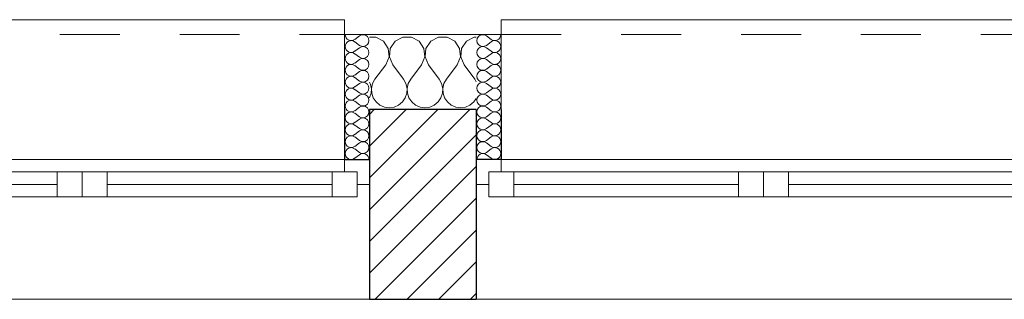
# Model space of a CAD drawing. Header units: millimetres. Extents: x 27262 to 215252, y 16288 to 306312.
# Tile 20 of 76: x 120553 to 122031, y 182133 to 182553. Entities that reach past the tile are written whole.
import ezdxf

# ---------------------------------------------------------------- set-up
doc = ezdxf.new("R2010")
doc.units = ezdxf.units.MM
doc.linetypes.add('Przerywana', pattern=[240, 120, -120])
doc.layers.add('KR_INW', color=252, linetype='Continuous')
doc.layers.add('Okna ArchiCADa', color=252, linetype='Continuous')
for name, color, linetype, lineweight in [('KR_INW_Nr_pióra__101', 252, 'Continuous', 5), ('KR_INW_Nr_pióra__102', 252, 'Continuous', 5), ('KR_INW_Nr_pióra__27', 252, 'Continuous', 25), ('KR_INW_Nr_pióra__47', 252, 'Continuous', 15), ('Okna ArchiCADa_Nr_pióra__1', 252, 'Continuous', 13), ('Okna ArchiCADa_Nr_pióra__27', 252, 'Continuous', 25)]:
    doc.layers.add(name, color=color, linetype=linetype, lineweight=lineweight)

# ---------------------------------------------------------------- blocks, each defined once
blk = doc.blocks.new('*X114')
at = {"layer": 'KR_INW_Nr_pióra__102', "linetype": 'Continuous'}
for p, q in [((181758.7, 121670.9), (181746.2, 121670.9)), ((181774, 121662.7), (181758.7, 121670.9)), ((181783.7, 121648.2), (181774, 121662.7)), ((181797.4, 121662.7), (181787.8, 121648.2)), ((181812.7, 121670.9), (181797.4, 121662.7)), ((181830.1, 121670.9), (181812.7, 121670.9)), ((181845.5, 121662.7), (181830.1, 121670.9)), ((181855.1, 121648.2), (181845.5, 121662.7)), ((181868.8, 121662.7), (181859.2, 121648.2)), ((181884.2, 121670.9), (181868.8, 121662.7)), ((181901.6, 121670.9), (181884.2, 121670.9)), ((181916.9, 121662.7), (181901.6, 121670.9)), ((181926.5, 121648.2), (181916.9, 121662.7)), ((181940.3, 121662.7), (181930.6, 121648.2)), ((181955.6, 121670.9), (181940.3, 121662.7)), ((181959.9, 121670.9), (181955.6, 121670.9)), ((181785.3, 121630.9), (181783.7, 121648.2)), ((181787.8, 121648.2), (181786.1, 121630.9)), ((181856.7, 121630.9), (181855.1, 121648.2)), ((181859.2, 121648.2), (181857.6, 121630.9)), ((181928.2, 121630.9), (181926.5, 121648.2)), ((181930.6, 121648.2), (181929, 121630.9)), ((181778.6, 121614.9), (181785.3, 121630.9)), ((181786.1, 121630.9), (181792.9, 121614.9)), ((181850, 121614.9), (181856.7, 121630.9)), ((181857.6, 121630.9), (181864.3, 121614.9)), ((181921.4, 121614.9), (181928.2, 121630.9)), ((181929, 121630.9), (181935.7, 121614.9)), ((181778.6, 121614.9), (181757.1, 121586.3)), ((181792.9, 121614.9), (181814.3, 121586.3)), ((181850, 121614.9), (181828.6, 121586.3)), ((181864.3, 121614.9), (181885.7, 121586.3)), ((181921.4, 121614.9), (181900, 121586.3)), ((181935.7, 121614.9), (181957.1, 121586.3)), ((181757.1, 121586.3), (181752.4, 121577.7)), ((181819.1, 121577.7), (181814.3, 121586.3)), ((181828.6, 121586.3), (181823.8, 121577.7)), ((181890.5, 121577.7), (181885.7, 121586.3)), ((181900, 121586.3), (181895.2, 121577.7)), ((181959.9, 121581.3), (181957.1, 121586.3)), ((181747.6, 121577.7), (181746.2, 121580.2)), ((181749.9, 121568.1), (181747.6, 121577.7)), ((181749.4, 121558.2), (181749.9, 121568.1)), ((181752.4, 121577.7), (181750.1, 121568.1)), ((181750.1, 121568.1), (181750.6, 121558.2)), ((181821.3, 121568.1), (181819.1, 121577.7)), ((181820.8, 121558.2), (181821.3, 121568.1)), ((181823.8, 121577.7), (181821.6, 121568.1)), ((181821.6, 121568.1), (181822.1, 121558.2)), ((181892.7, 121568.1), (181890.5, 121577.7)), ((181892.2, 121558.2), (181892.7, 121568.1)), ((181895.2, 121577.7), (181893, 121568.1)), ((181893, 121568.1), (181893.5, 121558.2)), ((181746.2, 121548.9), (181749.4, 121558.2)), ((181750.6, 121558.2), (181753.8, 121548.9)), ((181753.8, 121548.9), (181759.4, 121540.8)), ((181812.1, 121540.8), (181817.7, 121548.9)), ((181817.7, 121548.9), (181820.8, 121558.2)), ((181822.1, 121558.2), (181825.2, 121548.9)), ((181825.2, 121548.9), (181830.8, 121540.8)), ((181883.5, 121540.8), (181889.1, 121548.9)), ((181889.1, 121548.9), (181892.2, 121558.2)), ((181893.5, 121558.2), (181896.6, 121548.9)), ((181896.6, 121548.9), (181902.2, 121540.8)), ((181954.9, 121540.8), (181959.9, 121548)), ((181759.4, 121540.8), (181766.9, 121534.5)), ((181766.9, 121534.5), (181776, 121530.5)), ((181776, 121530.5), (181785.7, 121529.2)), ((181785.7, 121529.2), (181795.5, 121530.5)), ((181795.5, 121530.5), (181804.5, 121534.5)), ((181804.5, 121534.5), (181812.1, 121540.8)), ((181830.8, 121540.8), (181838.4, 121534.5)), ((181838.4, 121534.5), (181847.4, 121530.5)), ((181847.4, 121530.5), (181857.1, 121529.2)), ((181857.1, 121529.2), (181866.9, 121530.5)), ((181866.9, 121530.5), (181875.9, 121534.5)), ((181875.9, 121534.5), (181883.5, 121540.8)), ((181902.2, 121540.8), (181909.8, 121534.5)), ((181909.8, 121534.5), (181918.8, 121530.5)), ((181918.8, 121530.5), (181928.6, 121529.2)), ((181928.6, 121529.2), (181938.3, 121530.5)), ((181938.3, 121530.5), (181947.3, 121534.5)), ((181947.3, 121534.5), (181954.9, 121540.8))]:
    blk.add_line(p, q, dxfattribs=at)
blk = doc.blocks.new('*X170')
at = {"layer": 'KR_INW_Nr_pióra__102', "linetype": 'Continuous'}
for p, q in [((181980.1, 121673.2), (181989.7, 121666.1)), ((181980.1, 121654.2), (181989.7, 121661.3)), ((181980.1, 121649.4), (181989.7, 121642.3)), ((181980.1, 121630.4), (181989.7, 121637.5)), ((181980.1, 121625.6), (181989.7, 121618.5)), ((181980.1, 121606.5), (181989.7, 121613.7)), ((181980.1, 121601.8), (181989.7, 121594.6)), ((181980.1, 121582.7), (181989.7, 121589.9)), ((181980.1, 121578), (181989.7, 121570.8)), ((181980.1, 121558.9), (181989.7, 121566.1)), ((181980.1, 121554.2), (181989.7, 121547)), ((181980.1, 121535.1), (181989.7, 121542.3)), ((181980.1, 121530.4), (181989.7, 121523.2)), ((181980.1, 121511.3), (181989.7, 121518.5)), ((181980.1, 121506.5), (181989.7, 121499.4)), ((181980.1, 121487.5), (181989.7, 121494.6)), ((181980.1, 121482.7), (181989.7, 121475.6)), ((181980.1, 121463.7), (181989.7, 121470.8)), ((181980.1, 121458.9), (181989.7, 121451.8)), ((181980.1, 121439.9), (181989.7, 121447)), ((181980.1, 121435.1), (181989.7, 121428))]:
    blk.add_line(p, q, dxfattribs=at)
for centre, start, end in [((181973, 121663.7), 53.1301, 306.8699), ((181996.8, 121675.6), 233.1301, 0), ((181996.8, 121651.8), 0, 126.8699), ((181973, 121639.9), 53.1301, 306.8699), ((181996.8, 121651.8), 233.1301, 0), ((181973, 121616.1), 53.1301, 306.8699), ((181996.8, 121628), 0, 126.8699), ((181996.8, 121628), 233.1301, 0), ((181973, 121592.3), 53.1301, 306.8699), ((181996.8, 121604.2), 0, 126.8699), ((181996.8, 121604.2), 233.1301, 0), ((181996.8, 121580.4), 0, 126.8699), ((181973, 121568.5), 53.1301, 306.8699), ((181996.8, 121580.4), 233.1301, 0), ((181996.8, 121556.5), 0, 126.8699), ((181973, 121544.6), 53.1301, 306.8699), ((181996.8, 121556.5), 233.1301, 0), ((181996.8, 121532.7), 0, 126.8699), ((181973, 121520.8), 53.1301, 306.8699), ((181996.8, 121532.7), 233.1301, 0), ((181973, 121497), 53.1301, 306.8699), ((181996.8, 121508.9), 0, 126.8699), ((181996.8, 121508.9), 233.1301, 0), ((181973, 121473.2), 53.1301, 306.8699), ((181996.8, 121485.1), 0, 126.8699), ((181996.8, 121485.1), 233.1301, 0), ((181996.8, 121461.3), 0, 126.8699), ((181973, 121449.4), 53.1301, 306.8699), ((181996.8, 121461.3), 233.1301, 0), ((181996.8, 121437.5), 0, 126.8699), ((181973, 121425.6), 53.1301, 180), ((181996.8, 121437.5), 233.1301, 0)]:
    blk.add_arc(centre, 11.9, start, end, dxfattribs=at)
blk = doc.blocks.new('*X173')
at = {"layer": 'KR_INW_Nr_pióra__102', "linetype": 'Continuous'}
for p, q in [((181726, 121673.2), (181716.5, 121666.1)), ((181726, 121654.2), (181716.5, 121661.3)), ((181726, 121649.4), (181716.5, 121642.3)), ((181726, 121630.4), (181716.5, 121637.5)), ((181726, 121625.6), (181716.5, 121618.5)), ((181726, 121606.5), (181716.5, 121613.7)), ((181726, 121601.8), (181716.5, 121594.6)), ((181726, 121582.7), (181716.5, 121589.9)), ((181726, 121578), (181716.5, 121570.8)), ((181726, 121558.9), (181716.5, 121566.1)), ((181726, 121554.2), (181716.5, 121547)), ((181726, 121535.1), (181716.5, 121542.3)), ((181726, 121530.4), (181716.5, 121523.2)), ((181726, 121511.3), (181716.5, 121518.5)), ((181726, 121506.5), (181716.5, 121499.4)), ((181726, 121487.5), (181716.5, 121494.6)), ((181726, 121482.7), (181716.5, 121475.6)), ((181726, 121463.7), (181716.5, 121470.8)), ((181726, 121458.9), (181716.5, 121451.8)), ((181726, 121439.9), (181716.5, 121447)), ((181726, 121435.1), (181716.5, 121428))]:
    blk.add_line(p, q, dxfattribs=at)
for centre, start, end in [((181709.3, 121675.6), 180, 306.8699), ((181709.3, 121651.8), 53.1301, 180), ((181733.1, 121663.7), 233.1301, 126.8699), ((181709.3, 121651.8), 180, 306.8699), ((181733.1, 121639.9), 233.1301, 126.8699), ((181709.3, 121628), 53.1301, 180), ((181709.3, 121628), 180, 306.8699), ((181733.1, 121616.1), 233.1301, 126.8699), ((181709.3, 121604.2), 53.1301, 180), ((181709.3, 121604.2), 180, 306.8699), ((181733.1, 121592.3), 233.1301, 126.8699), ((181709.3, 121580.4), 53.1301, 180), ((181709.3, 121580.4), 180, 306.8699), ((181709.3, 121556.5), 53.1301, 180), ((181733.1, 121568.5), 233.1301, 126.8699), ((181709.3, 121556.5), 180, 306.8699), ((181709.3, 121532.7), 53.1301, 180), ((181733.1, 121544.6), 233.1301, 126.8699), ((181709.3, 121532.7), 180, 306.8699), ((181733.1, 121520.8), 233.1301, 126.8699), ((181709.3, 121508.9), 53.1301, 180), ((181709.3, 121508.9), 180, 306.8699), ((181733.1, 121497), 233.1301, 126.8699), ((181709.3, 121485.1), 53.1301, 180), ((181709.3, 121485.1), 180, 306.8699), ((181733.1, 121473.2), 233.1301, 126.8699), ((181709.3, 121461.3), 53.1301, 180), ((181709.3, 121461.3), 180, 306.8699), ((181709.3, 121437.5), 53.1301, 180), ((181733.1, 121449.4), 233.1301, 126.8699), ((181709.3, 121437.5), 180, 306.8699), ((181733.1, 121425.6), 0, 126.8699)]:
    blk.add_arc(centre, 11.9, start, end, dxfattribs=at)
blk = doc.blocks.new('Okno dwuskrzydłowe 19_5')
at = {"layer": 'Okna ArchiCADa_Nr_pióra__1', "linetype": 'Continuous'}
for p, q in [((-575, 230), (575, 230)), ((-550, 25), (-500, 25)), ((-550, -25), (-550, 25)), ((-500, 25), (-50, 25)), ((-500, 25), (-500, -25)), ((-500, 25), (-50, 25)), ((-50, -25), (-50, 25)), ((-50, 25), (0, 25)), ((0, 25), (0, -25)), ((0, 25), (50, 25)), ((0, -25), (0, 25)), ((50, 25), (500, 25)), ((50, 25), (50, -25)), ((50, 25), (500, 25)), ((500, -25), (500, 25)), ((500, 25), (550, 25)), ((550, 25), (550, -25)), ((-575, 0), (-550, 0)), ((-550, 0), (-550, -25)), ((-500, 0), (-50, 0)), ((50, 0), (500, 0)), ((550, -25), (550, 0)), ((550, 0), (575, 0)), ((-550, -25), (-525, -25)), ((-500, -25), (-550, -25)), ((-525, -25), (-525, -50)), ((-50, -25), (-500, -25)), ((0, -25), (-50, -25)), ((50, -25), (0, -25)), ((500, -25), (50, -25)), ((550, -25), (500, -25)), ((525, -50), (525, -25)), ((525, -25), (550, -25)), ((-525, -50), (-575, -50)), ((0, -50), (-525, -50)), ((525, -50), (0, -50)), ((575, -50), (525, -50)), ((-525, -300), (-525, -330)), ((525, -330), (525, -300)), ((-525, -330), (525, -330))]:
    blk.add_line(p, q, dxfattribs=at)
at = {"layer": 'Okna ArchiCADa_Nr_pióra__1', "linetype": 'Przerywana'}
blk.add_line((-525, -300), (525, -300), dxfattribs=at)
at = {"layer": 'Okna ArchiCADa_Nr_pióra__27', "linetype": 'Continuous'}
for p, q in [((-575, -50), (-575, 0)), ((575, -50), (575, 0)), ((-525, -50), (-575, -50)), ((525, -50), (575, -50))]:
    blk.add_line(p, q, dxfattribs=at)
blk = doc.blocks.new('Ściana_2', base_point=(179075.1, 121675.6))
at = {"layer": 'KR_INW_Nr_pióra__101', "linetype": 'Continuous'}
h = blk.add_hatch(dxfattribs=at)
h.set_pattern_fill('CEGŁA_LICÓWKA', color=256, style=0, pattern_type=2)
h.set_pattern_definition([(45, (0, 0), (-31.819804, 31.819804), [])])
h.paths.add_polyline_path([(181746.2, 121145.6), (181959.9, 121145.6), (181959.9, 121375.6), (181959.9, 121425.6), (181959.9, 121525.6), (181746.2, 121525.6), (181746.2, 121425.6), (181746.2, 121375.6)])
at = {"layer": 'KR_INW_Nr_pióra__27', "linetype": 'Continuous'}
for p, q in [((181696.2, 121525.6), (181696.2, 121425.6)), ((181959.9, 121525.6), (181746.2, 121525.6)), ((181746.2, 121525.6), (181746.2, 121425.6)), ((181959.9, 121525.6), (181959.9, 121425.6)), ((182009.9, 121525.6), (182009.9, 121425.6)), ((181696.2, 121425.6), (181746.2, 121425.6)), ((181746.2, 121425.6), (181746.2, 121375.6)), ((182009.9, 121425.6), (181959.9, 121425.6)), ((181959.9, 121425.6), (181959.9, 121375.6)), ((181746.2, 121375.6), (181746.2, 121145.6)), ((181959.9, 121375.6), (181959.9, 121145.6))]:
    blk.add_line(p, q, dxfattribs=at)
at = {"layer": 'KR_INW_Nr_pióra__27', "linetype": 'Continuous', "flags": 128}
blk.add_lwpolyline([(181746.2, 121145.6), (181959.9, 121145.6)], dxfattribs=at)
at = {"layer": 'KR_INW_Nr_pióra__47', "linetype": 'Continuous'}
for p, q in [((181746.2, 121675.6), (181696.2, 121675.6)), ((181696.2, 121425.6), (181696.2, 121675.6)), ((181696.2, 121675.6), (181696.2, 121525.6)), ((181959.9, 121675.6), (182009.9, 121675.6)), ((182009.9, 121425.6), (182009.9, 121675.6)), ((182009.9, 121675.6), (182009.9, 121525.6)), ((181746.2, 121425.6), (181696.2, 121425.6)), ((181959.9, 121425.6), (182009.9, 121425.6))]:
    blk.add_line(p, q, dxfattribs=at)
at = {"layer": 'KR_INW_Nr_pióra__47', "linetype": 'Continuous', "flags": 128}
blk.add_lwpolyline([(181959.9, 121675.6), (181746.2, 121675.6)], dxfattribs=at)
at = {"layer": 'KR_INW'}
for name in ['*X173', '*X114', '*X170']:
    blk.add_blockref(name, (0, 0), dxfattribs=at)
at = {"layer": 'Okna ArchiCADa', "color": 21, "linetype": 'Continuous', "lineweight": 13, "true_color": 0xff9955, "xscale": -1, "zscale": 1000, "rotation": 180}
for p in [(181171.2, 121375.6), (182534.9, 121375.6)]:
    blk.add_blockref('Okno dwuskrzydłowe 19_5', p, dxfattribs=at)

msp = doc.modelspace()

# ---------------------------------------------------------------- block references
at = {"layer": 'KR_INW', "color": 252, "xscale": 0.75, "yscale": 0.75, "zscale": 0.75}
msp.add_blockref('Ściana_2', (119074.8, 182530.5), dxfattribs=at)

doc.saveas('drawing.dxf')
